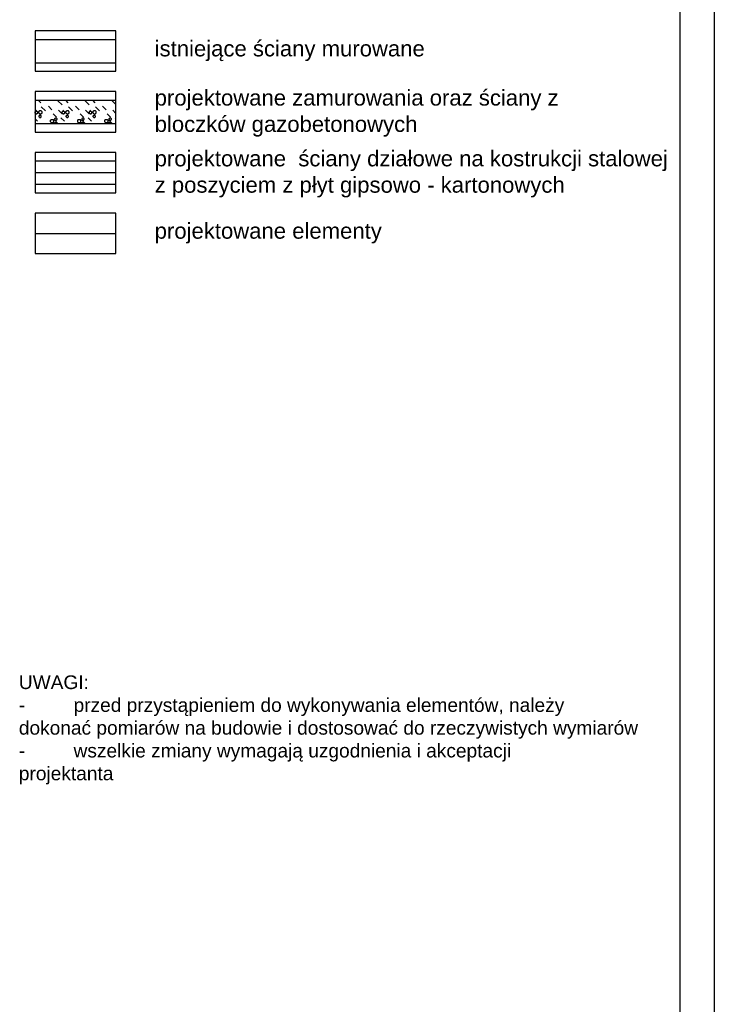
# Model space of a CAD drawing. Header units: millimetres. Extents: x 11979 to 37895, y 18730 to 47884.
# Tile 143 of 256: x 36203 to 36711, y 38987 to 39707. Entities that reach past the tile are written whole.
import ezdxf

# ---------------------------------------------------------------- set-up
doc = ezdxf.new("R2010")
doc.units = ezdxf.units.MM
for name, color, linetype in [('- niebieska cienka - izolacja', 120, 'Continuous'), ('- niebieska gruba', 161, 'Continuous'), ('-LEGENDA', 7, 'Continuous'), ('-RAMKA', 2, 'Continuous'), ('-SCIANY-NOSNE', 4, 'Continuous'), ('0-RAMKA-1', 2, 'Continuous'), ('_PROJEKTOWANE', 5, 'Continuous'), ('PROJEKTOWANE', 5, 'Continuous')]:
    doc.layers.add(name, color=color, linetype=linetype)
doc.styles.get("Standard").update_dxf_attribs({"font": 'arial.ttf'})
doc.linetypes.add('ZIGZAG', pattern='A,0.00254,-5.08,[131,ltypeshp.shx,S=5.08,R=0,X=-5.08,Y=0],-10.16,[131,ltypeshp.shx,S=5.08,R=180,X=5.08,Y=0],-5.08', length=20.32254)

# ---------------------------------------------------------------- blocks, each defined once
blk = doc.blocks.new('fdfdssd')
at = {"layer": '-RAMKA', "color": 8}
blk.add_line((21286.99, 20415.98), (21286.99, 18315.98), dxfattribs=at)
at = {"layer": '-RAMKA'}
blk.add_line((21261.99, 18340.98), (21261.99, 20390.98), dxfattribs=at)

msp = doc.modelspace()

# ---------------------------------------------------------------- hatches: boundary and pattern name
at = {"layer": '- niebieska cienka - izolacja'}
h = msp.add_hatch(dxfattribs=at)
h.set_pattern_fill('ANSI31', color=5, scale=10)
h.set_pattern_definition([(315, (21852.858, 13204.758), (19.7999996, -4e-15), [3.394112, -24.607316]), (315, (21852.858, 13224.558), (19.7999996, -4e-15), [3.394112, -24.607316]), (315, (21866.458, 13197.758), (19.7999996, -4e-15), [3.959798, -24.04163]), (315, (21866.458, 13217.558), (19.7999996, -4e-15), [3.959798, -24.04163]), (0, (21862.658, 13203.558), (0, 19.8), [0.2, -19.6]), (90, (21862.858, 13203.558), (-19.8, 1e-15), [0.2, -19.6]), (0, (21862.858, 13203.758), (0, 19.8), [0.2, -19.6]), (0, (21863.058, 13203.758), (0, 19.8), [0.2, -19.6]), (0, (21863.258, 13203.758), (0, 19.8), [0.2, -19.6]), (0, (21863.458, 13203.758), (0, 19.8), [0.2, -19.6]), (90, (21863.658, 13203.558), (-19.8, 1e-15), [0.2, -19.6]), (0, (21863.658, 13203.558), (0, 19.8), [0.2, -19.6]), (90, (21863.858, 13203.358), (-19.8, 1e-15), [0.2, -19.6]), (0, (21863.858, 13203.358), (0, 19.8), [0.2, -19.6]), (90, (21864.058, 13203.158), (-19.8, 1e-15), [0.2, -19.6]), (90, (21864.058, 13202.958), (-19.8, 1e-15), [0.2, -19.6]), (90, (21864.058, 13202.758), (-19.8, 1e-15), [0.2, -19.6]), (90, (21864.058, 13202.558), (-19.8, 1e-15), [0.2, -19.6]), (0, (21863.858, 13202.558), (0, 19.8), [0.2, -19.6]), (90, (21863.858, 13202.358), (-19.8, 1e-15), [0.2, -19.6]), (0, (21863.658, 13202.358), (0, 19.8), [0.2, -19.6]), (90, (21863.658, 13202.158), (-19.8, 1e-15), [0.2, -19.6]), (0, (21863.458, 13202.158), (0, 19.8), [0.2, -19.6]), (0, (21863.258, 13202.158), (0, 19.8), [0.2, -19.6]), (0, (21863.058, 13202.158), (0, 19.8), [0.2, -19.6]), (0, (21862.858, 13202.158), (0, 19.8), [0.2, -19.6]), (90, (21862.858, 13202.158), (-19.8, 1e-15), [0.2, -19.6]), (0, (21862.658, 13202.358), (0, 19.8), [0.2, -19.6]), (90, (21862.658, 13202.358), (-19.8, 1e-15), [0.2, -19.6]), (0, (21862.458, 13202.558), (0, 19.8), [0.2, -19.6]), (90, (21862.458, 13202.558), (-19.8, 1e-15), [0.2, -19.6]), (90, (21862.458, 13202.758), (-19.8, 1e-15), [0.2, -19.6]), (90, (21862.458, 13202.958), (-19.8, 1e-15), [0.2, -19.6]), (90, (21862.458, 13203.158), (-19.8, 1e-15), [0.2, -19.6]), (0, (21862.458, 13203.358), (0, 19.8), [0.2, -19.6]), (90, (21862.658, 13203.358), (-19.8, 1e-15), [0.2, -19.6]), (90, (21859.658, 13186.358), (-19.8, 1e-15), [0.2, -19.6]), (0, (21859.458, 13186.358), (0, 19.8), [0.2, -19.6]), (90, (21859.458, 13186.158), (-19.8, 1e-15), [0.2, -19.6]), (90, (21859.458, 13185.958), (-19.8, 1e-15), [0.2, -19.6]), (90, (21859.458, 13185.758), (-19.8, 1e-15), [0.2, -19.6]), (90, (21859.458, 13185.558), (-19.8, 1e-15), [0.2, -19.6]), (0, (21859.458, 13185.558), (0, 19.8), [0.2, -19.6]), (90, (21859.658, 13185.358), (-19.8, 1e-15), [0.2, -19.6]), (0, (21859.658, 13185.358), (0, 19.8), [0.2, -19.6]), (90, (21859.858, 13185.158), (-19.8, 1e-15), [0.2, -19.6]), (0, (21859.858, 13185.158), (0, 19.8), [0.2, -19.6]), (90, (21860.058, 13184.958), (-19.8, 1e-15), [0.2, -19.6]), (0, (21860.058, 13184.958), (0, 19.8), [0.2, -19.6]), (0, (21860.258, 13184.958), (0, 19.8), [0.2, -19.6]), (0, (21860.458, 13184.958), (0, 19.8), [0.2, -19.6]), (0, (21860.658, 13184.958), (0, 19.8), [0.2, -19.6]), (90, (21860.858, 13184.958), (-19.8, 1e-15), [0.2, -19.6]), (0, (21860.858, 13185.158), (0, 19.8), [0.2, -19.6]), (90, (21861.058, 13185.158), (-19.8, 1e-15), [0.2, -19.6]), (0, (21861.058, 13185.358), (0, 19.8), [0.2, -19.6]), (90, (21861.258, 13185.358), (-19.8, 1e-15), [0.2, -19.6]), (0, (21861.258, 13185.558), (0, 19.8), [0.2, -19.6]), (90, (21861.458, 13185.558), (-19.8, 1e-15), [0.2, -19.6]), (90, (21861.458, 13185.758), (-19.8, 1e-15), [0.2, -19.6]), (90, (21861.458, 13185.958), (-19.8, 1e-15), [0.2, -19.6]), (90, (21861.458, 13186.158), (-19.8, 1e-15), [0.2, -19.6]), (0, (21861.258, 13186.358), (0, 19.8), [0.2, -19.6]), (90, (21861.258, 13186.358), (-19.8, 1e-15), [0.2, -19.6]), (0, (21861.058, 13186.558), (0, 19.8), [0.2, -19.6]), (90, (21861.058, 13186.558), (-19.8, 1e-15), [0.2, -19.6]), (0, (21860.858, 13186.758), (0, 19.8), [0.2, -19.6]), (90, (21860.858, 13186.758), (-19.8, 1e-15), [0.2, -19.6]), (0, (21860.658, 13186.958), (0, 19.8), [0.2, -19.6]), (0, (21860.458, 13186.958), (0, 19.8), [0.2, -19.6]), (0, (21860.258, 13186.958), (0, 19.8), [0.2, -19.6]), (0, (21860.058, 13186.958), (0, 19.8), [0.2, -19.6]), (90, (21860.058, 13186.758), (-19.8, 1e-15), [0.2, -19.6]), (0, (21859.858, 13186.758), (0, 19.8), [0.2, -19.6]), (90, (21859.858, 13186.558), (-19.8, 1e-15), [0.2, -19.6]), (0, (21859.658, 13186.558), (0, 19.8), [0.2, -19.6]), (90, (21862.658, 13186.958), (-19.8, 1e-15), [0.2, -19.6]), (0, (21862.658, 13187.158), (0, 19.8), [0.2, -19.6]), (90, (21862.858, 13187.158), (-19.8, 1e-15), [0.2, -19.6]), (0, (21862.858, 13187.358), (0, 19.8), [0.2, -19.6]), (0, (21863.058, 13187.358), (0, 19.8), [0.2, -19.6]), (0, (21863.258, 13187.358), (0, 19.8), [0.2, -19.6]), (0, (21863.458, 13187.358), (0, 19.8), [0.2, -19.6]), (0, (21863.658, 13187.358), (0, 19.8), [0.2, -19.6]), (0, (21863.858, 13187.358), (0, 19.8), [0.2, -19.6]), (90, (21864.058, 13187.158), (-19.8, 1e-15), [0.2, -19.6]), (0, (21864.058, 13187.158), (0, 19.8), [0.2, -19.6]), (90, (21864.258, 13186.958), (-19.8, 1e-15), [0.2, -19.6]), (0, (21864.258, 13186.958), (0, 19.8), [0.2, -19.6]), (90, (21864.458, 13186.758), (-19.8, 1e-15), [0.2, -19.6]), (0, (21864.458, 13186.758), (0, 19.8), [0.2, -19.6]), (90, (21864.658, 13186.558), (-19.8, 1e-15), [0.2, -19.6]), (90, (21864.658, 13186.358), (-19.8, 1e-15), [0.2, -19.6]), (90, (21864.658, 13186.158), (-19.8, 1e-15), [0.2, -19.6]), (90, (21864.658, 13185.958), (-19.8, 1e-15), [0.2, -19.6]), (90, (21864.658, 13185.758), (-19.8, 1e-15), [0.2, -19.6]), (90, (21864.658, 13185.558), (-19.8, 1e-15), [0.2, -19.6]), (0, (21864.458, 13185.558), (0, 19.8), [0.2, -19.6]), (90, (21864.458, 13185.358), (-19.8, 1e-15), [0.2, -19.6]), (0, (21864.258, 13185.358), (0, 19.8), [0.2, -19.6]), (90, (21864.258, 13185.158), (-19.8, 1e-15), [0.2, -19.6]), (0, (21864.058, 13185.158), (0, 19.8), [0.2, -19.6]), (90, (21864.058, 13184.958), (-19.8, 1e-15), [0.2, -19.6]), (0, (21863.858, 13184.958), (0, 19.8), [0.2, -19.6]), (0, (21863.658, 13184.958), (0, 19.8), [0.2, -19.6]), (0, (21863.458, 13184.958), (0, 19.8), [0.2, -19.6]), (0, (21863.258, 13184.958), (0, 19.8), [0.2, -19.6]), (0, (21863.058, 13184.958), (0, 19.8), [0.2, -19.6]), (0, (21862.858, 13184.958), (0, 19.8), [0.2, -19.6]), (90, (21862.858, 13184.958), (-19.8, 1e-15), [0.2, -19.6]), (0, (21862.658, 13185.158), (0, 19.8), [0.2, -19.6]), (90, (21862.658, 13185.158), (-19.8, 1e-15), [0.2, -19.6]), (0, (21862.458, 13185.358), (0, 19.8), [0.2, -19.6]), (90, (21862.458, 13185.358), (-19.8, 1e-15), [0.2, -19.6]), (0, (21862.258, 13185.558), (0, 19.8), [0.2, -19.6]), (90, (21862.258, 13185.558), (-19.8, 1e-15), [0.2, -19.6]), (90, (21862.258, 13185.758), (-19.8, 1e-15), [0.2, -19.6]), (90, (21862.258, 13185.958), (-19.8, 1e-15), [0.2, -19.6]), (90, (21862.258, 13186.158), (-19.8, 1e-15), [0.2, -19.6]), (90, (21862.258, 13186.358), (-19.8, 1e-15), [0.2, -19.6]), (90, (21862.258, 13186.558), (-19.8, 1e-15), [0.2, -19.6]), (0, (21862.258, 13186.758), (0, 19.8), [0.2, -19.6]), (90, (21862.458, 13186.758), (-19.8, 1e-15), [0.2, -19.6]), (0, (21862.458, 13186.958), (0, 19.8), [0.2, -19.6]), (0, (21854.458, 13201.558), (0, 19.8), [0.2, -19.6]), (90, (21854.658, 13201.558), (-19.8, 1e-15), [0.2, -19.6]), (0, (21854.658, 13201.758), (0, 19.8), [0.2, -19.6]), (0, (21854.858, 13201.758), (0, 19.8), [0.2, -19.6]), (0, (21855.058, 13201.758), (0, 19.8), [0.2, -19.6]), (0, (21855.258, 13201.758), (0, 19.8), [0.2, -19.6]), (90, (21855.458, 13201.558), (-19.8, 1e-15), [0.2, -19.6]), (0, (21855.458, 13201.558), (0, 19.8), [0.2, -19.6]), (90, (21855.658, 13201.358), (-19.8, 1e-15), [0.2, -19.6]), (0, (21855.658, 13201.358), (0, 19.8), [0.2, -19.6]), (90, (21855.858, 13201.158), (-19.8, 1e-15), [0.2, -19.6]), (90, (21855.858, 13200.958), (-19.8, 1e-15), [0.2, -19.6]), (90, (21855.858, 13200.758), (-19.8, 1e-15), [0.2, -19.6]), (90, (21855.858, 13200.558), (-19.8, 1e-15), [0.2, -19.6]), (0, (21855.658, 13200.558), (0, 19.8), [0.2, -19.6]), (90, (21855.658, 13200.358), (-19.8, 1e-15), [0.2, -19.6]), (0, (21855.458, 13200.358), (0, 19.8), [0.2, -19.6]), (90, (21855.458, 13200.158), (-19.8, 1e-15), [0.2, -19.6]), (0, (21855.258, 13200.158), (0, 19.8), [0.2, -19.6]), (0, (21855.058, 13200.158), (0, 19.8), [0.2, -19.6]), (0, (21854.858, 13200.158), (0, 19.8), [0.2, -19.6]), (0, (21854.658, 13200.158), (0, 19.8), [0.2, -19.6]), (90, (21854.658, 13200.158), (-19.8, 1e-15), [0.2, -19.6]), (0, (21854.458, 13200.358), (0, 19.8), [0.2, -19.6]), (90, (21854.458, 13200.358), (-19.8, 1e-15), [0.2, -19.6]), (0, (21854.258, 13200.558), (0, 19.8), [0.2, -19.6]), (90, (21854.258, 13200.558), (-19.8, 1e-15), [0.2, -19.6]), (90, (21854.258, 13200.758), (-19.8, 1e-15), [0.2, -19.6]), (90, (21854.258, 13200.958), (-19.8, 1e-15), [0.2, -19.6]), (90, (21854.258, 13201.158), (-19.8, 1e-15), [0.2, -19.6]), (0, (21854.258, 13201.358), (0, 19.8), [0.2, -19.6]), (90, (21854.458, 13201.358), (-19.8, 1e-15), [0.2, -19.6]), (90, (21851.458, 13200.358), (-19.8, 1e-15), [0.2, -19.6]), (0, (21851.458, 13200.558), (0, 19.8), [0.2, -19.6]), (90, (21851.658, 13200.558), (-19.8, 1e-15), [0.2, -19.6]), (0, (21851.658, 13200.758), (0, 19.8), [0.2, -19.6]), (0, (21851.858, 13200.758), (0, 19.8), [0.2, -19.6]), (0, (21852.058, 13200.758), (0, 19.8), [0.2, -19.6]), (0, (21852.258, 13200.758), (0, 19.8), [0.2, -19.6]), (0, (21852.458, 13200.758), (0, 19.8), [0.2, -19.6]), (0, (21852.658, 13200.758), (0, 19.8), [0.2, -19.6]), (90, (21852.858, 13200.558), (-19.8, 1e-15), [0.2, -19.6]), (0, (21852.858, 13200.558), (0, 19.8), [0.2, -19.6]), (90, (21853.058, 13200.358), (-19.8, 1e-15), [0.2, -19.6]), (0, (21853.058, 13200.358), (0, 19.8), [0.2, -19.6]), (90, (21853.258, 13200.158), (-19.8, 1e-15), [0.2, -19.6]), (0, (21853.258, 13200.158), (0, 19.8), [0.2, -19.6]), (90, (21853.458, 13199.958), (-19.8, 1e-15), [0.2, -19.6]), (90, (21853.458, 13199.758), (-19.8, 1e-15), [0.2, -19.6]), (90, (21853.458, 13199.558), (-19.8, 1e-15), [0.2, -19.6]), (90, (21853.458, 13199.358), (-19.8, 1e-15), [0.2, -19.6]), (90, (21853.458, 13199.158), (-19.8, 1e-15), [0.2, -19.6]), (90, (21853.458, 13198.958), (-19.8, 1e-15), [0.2, -19.6]), (0, (21853.258, 13198.958), (0, 19.8), [0.2, -19.6]), (90, (21853.258, 13198.758), (-19.8, 1e-15), [0.2, -19.6]), (0, (21853.058, 13198.758), (0, 19.8), [0.2, -19.6]), (90, (21853.058, 13198.558), (-19.8, 1e-15), [0.2, -19.6]), (0, (21852.858, 13198.558), (0, 19.8), [0.2, -19.6]), (90, (21852.858, 13198.358), (-19.8, 1e-15), [0.2, -19.6]), (0, (21852.658, 13198.358), (0, 19.8), [0.2, -19.6]), (0, (21852.458, 13198.358), (0, 19.8), [0.2, -19.6]), (0, (21852.258, 13198.358), (0, 19.8), [0.2, -19.6]), (0, (21852.058, 13198.358), (0, 19.8), [0.2, -19.6]), (0, (21851.858, 13198.358), (0, 19.8), [0.2, -19.6]), (0, (21851.658, 13198.358), (0, 19.8), [0.2, -19.6]), (90, (21851.658, 13198.358), (-19.8, 1e-15), [0.2, -19.6]), (0, (21851.458, 13198.558), (0, 19.8), [0.2, -19.6]), (90, (21851.458, 13198.558), (-19.8, 1e-15), [0.2, -19.6]), (0, (21851.258, 13198.758), (0, 19.8), [0.2, -19.6]), (90, (21851.258, 13198.758), (-19.8, 1e-15), [0.2, -19.6]), (0, (21851.058, 13198.958), (0, 19.8), [0.2, -19.6]), (90, (21851.058, 13198.958), (-19.8, 1e-15), [0.2, -19.6]), (90, (21851.058, 13199.158), (-19.8, 1e-15), [0.2, -19.6]), (90, (21851.058, 13199.358), (-19.8, 1e-15), [0.2, -19.6]), (90, (21851.058, 13199.558), (-19.8, 1e-15), [0.2, -19.6]), (90, (21851.058, 13199.758), (-19.8, 1e-15), [0.2, -19.6]), (90, (21851.058, 13199.958), (-19.8, 1e-15), [0.2, -19.6]), (0, (21851.058, 13200.158), (0, 19.8), [0.2, -19.6]), (90, (21851.258, 13200.158), (-19.8, 1e-15), [0.2, -19.6]), (0, (21851.258, 13200.358), (0, 19.8), [0.2, -19.6]), (90, (21853.658, 13197.958), (-19.8, 1e-15), [0.2, -19.6]), (0, (21853.458, 13197.958), (0, 19.8), [0.2, -19.6]), (90, (21853.458, 13197.758), (-19.8, 1e-15), [0.2, -19.6]), (90, (21853.458, 13197.558), (-19.8, 1e-15), [0.2, -19.6]), (90, (21853.458, 13197.358), (-19.8, 1e-15), [0.2, -19.6]), (90, (21853.458, 13197.158), (-19.8, 1e-15), [0.2, -19.6]), (0, (21853.458, 13197.158), (0, 19.8), [0.2, -19.6]), (90, (21853.658, 13196.958), (-19.8, 1e-15), [0.2, -19.6]), (0, (21853.658, 13196.958), (0, 19.8), [0.2, -19.6]), (90, (21853.858, 13196.758), (-19.8, 1e-15), [0.2, -19.6]), (0, (21853.858, 13196.758), (0, 19.8), [0.2, -19.6]), (90, (21854.058, 13196.558), (-19.8, 1e-15), [0.2, -19.6]), (0, (21854.058, 13196.558), (0, 19.8), [0.2, -19.6]), (0, (21854.258, 13196.558), (0, 19.8), [0.2, -19.6]), (0, (21854.458, 13196.558), (0, 19.8), [0.2, -19.6]), (0, (21854.658, 13196.558), (0, 19.8), [0.2, -19.6]), (90, (21854.858, 13196.558), (-19.8, 1e-15), [0.2, -19.6]), (0, (21854.858, 13196.758), (0, 19.8), [0.2, -19.6]), (90, (21855.058, 13196.758), (-19.8, 1e-15), [0.2, -19.6]), (0, (21855.058, 13196.958), (0, 19.8), [0.2, -19.6]), (90, (21855.258, 13196.958), (-19.8, 1e-15), [0.2, -19.6]), (0, (21855.258, 13197.158), (0, 19.8), [0.2, -19.6]), (90, (21855.458, 13197.158), (-19.8, 1e-15), [0.2, -19.6]), (90, (21855.458, 13197.358), (-19.8, 1e-15), [0.2, -19.6]), (90, (21855.458, 13197.558), (-19.8, 1e-15), [0.2, -19.6]), (90, (21855.458, 13197.758), (-19.8, 1e-15), [0.2, -19.6]), (0, (21855.258, 13197.958), (0, 19.8), [0.2, -19.6]), (90, (21855.258, 13197.958), (-19.8, 1e-15), [0.2, -19.6]), (0, (21855.058, 13198.158), (0, 19.8), [0.2, -19.6]), (90, (21855.058, 13198.158), (-19.8, 1e-15), [0.2, -19.6]), (0, (21854.858, 13198.358), (0, 19.8), [0.2, -19.6]), (90, (21854.858, 13198.358), (-19.8, 1e-15), [0.2, -19.6]), (0, (21854.658, 13198.558), (0, 19.8), [0.2, -19.6]), (0, (21854.458, 13198.558), (0, 19.8), [0.2, -19.6]), (0, (21854.258, 13198.558), (0, 19.8), [0.2, -19.6]), (0, (21854.058, 13198.558), (0, 19.8), [0.2, -19.6]), (90, (21854.058, 13198.358), (-19.8, 1e-15), [0.2, -19.6]), (0, (21853.858, 13198.358), (0, 19.8), [0.2, -19.6]), (90, (21853.858, 13198.158), (-19.8, 1e-15), [0.2, -19.6]), (0, (21853.658, 13198.158), (0, 19.8), [0.2, -19.6]), (315, (21864.058, 13190.158), (19.7999996, -4e-15), [4.24264, -23.758788]), (315, (21864.058, 13209.958), (19.7999996, -4e-15), [4.24264, -23.758788]), (315, (21860.058, 13187.758), (19.7999996, -4e-15), [3.959798, -24.04163]), (315, (21860.058, 13207.558), (19.7999996, -4e-15), [3.959798, -24.04163]), (315, (21856.458, 13194.558), (19.7999996, -4e-15), [4.24264, -23.758788]), (315, (21856.458, 13214.358), (19.7999996, -4e-15), [4.24264, -23.758788]), (315, (21853.858, 13200.358), (19.7999996, -4e-15), [3.676956, -24.324474]), (315, (21853.858, 13220.158), (19.7999996, -4e-15), [3.676956, -24.324474]), (315, (21860.658, 13196.158), (19.7999996, -4e-15), [4.24264, -23.758788]), (315, (21860.658, 13215.958), (19.7999996, -4e-15), [4.24264, -23.758788]), (315, (21858.658, 13201.958), (19.7999996, -4e-15), [3.676956, -24.324474]), (315, (21858.658, 13221.758), (19.7999996, -4e-15), [3.676956, -24.324474]), (315, (21856.858, 13187.558), (19.7999996, -4e-15), [3.676956, -24.324474]), (315, (21856.858, 13207.358), (19.7999996, -4e-15), [3.676956, -24.324474]), (315, (21849.458, 13190.558), (19.7999996, -4e-15), [3.676956, -24.324474]), (315, (21849.458, 13210.358), (19.7999996, -4e-15), [3.676956, -24.324474])])
h.paths.add_polyline_path([(36214.47, 39630.77), (36273.65, 39630.77), (36273.65, 39647.77), (36214.47, 39647.77)])

# ---------------------------------------------------------------- linework, layer by layer
at = {"layer": '- niebieska gruba'}
for p, q in [((36214.47, 39647.77), (36273.65, 39647.77)), ((36214.47, 39630.77), (36273.65, 39630.77)), ((36214.47, 39603.32), (36273.65, 39603.32)), ((36214.47, 39586.32), (36273.65, 39586.32)), ((36214.47, 39550.37), (36273.65, 39550.37))]:
    msp.add_line(p, q, dxfattribs=at)
at = {"layer": '-LEGENDA'}
for points in [[(36214.47, 39668.92), (36273.65, 39668.92), (36273.65, 39698.51), (36214.47, 39698.51)], [(36214.47, 39624.47), (36273.65, 39624.47), (36273.65, 39654.07), (36214.47, 39654.07)], [(36214.47, 39580.02), (36273.65, 39580.02), (36273.65, 39609.62), (36214.47, 39609.62)], [(36214.47, 39535.58), (36273.65, 39535.58), (36273.65, 39565.17), (36214.47, 39565.17)]]:
    msp.add_lwpolyline(points, close=True, dxfattribs=at)
at = {"layer": '-SCIANY-NOSNE'}
for p, q in [((36214.47, 39692.22), (36273.65, 39692.22)), ((36214.47, 39675.22), (36273.65, 39675.22))]:
    msp.add_line(p, q, dxfattribs=at)
at = {"layer": '_PROJEKTOWANE', "linetype": 'ZIGZAG'}
msp.add_line((36214.47, 39594.82), (36273.65, 39594.82), dxfattribs=at)

# ---------------------------------------------------------------- block references
at = {"layer": '_PROJEKTOWANE'}
msp.add_blockref('fdfdssd', (15424.05, 20319.09), dxfattribs=at)

# ---------------------------------------------------------------- texts
at = {"layer": '0-RAMKA-1', "char_height": 11.56, "attachment_point": 1}
for s, insert, width in [('istniejące ściany murowane', (36301.95, 39691.37), 810.8783), ('projektowane zamurowania oraz ściany z bloczków gazobetonowych', (36301.95, 39655.4), 299.4862), ('projektowane  ściany działowe na kostrukcji stalowej z poszyciem z płyt gipsowo - kartonowych', (36301.95, 39610.95), 377.1406), ('projektowane elementy', (36301.95, 39558.03), 810.8783)]:
    msp.add_mtext(s, dxfattribs=dict(at, insert=insert, width=width))
at = {"layer": 'PROJEKTOWANE', "color": 0, "insert": (36202.66, 39227.1), "char_height": 10, "width": 501.1709, "attachment_point": 1}
msp.add_mtext('UWAGI:\\P-^Iprzed przystąpieniem do wykonywania elementów, należy \\Pdokonać pomiarów na budowie i dostosować do rzeczywistych wymiarów\\P-^Iwszelkie zmiany wymagają uzgodnienia i akceptacji \\Pprojektanta', dxfattribs=at)

doc.saveas('drawing.dxf')
